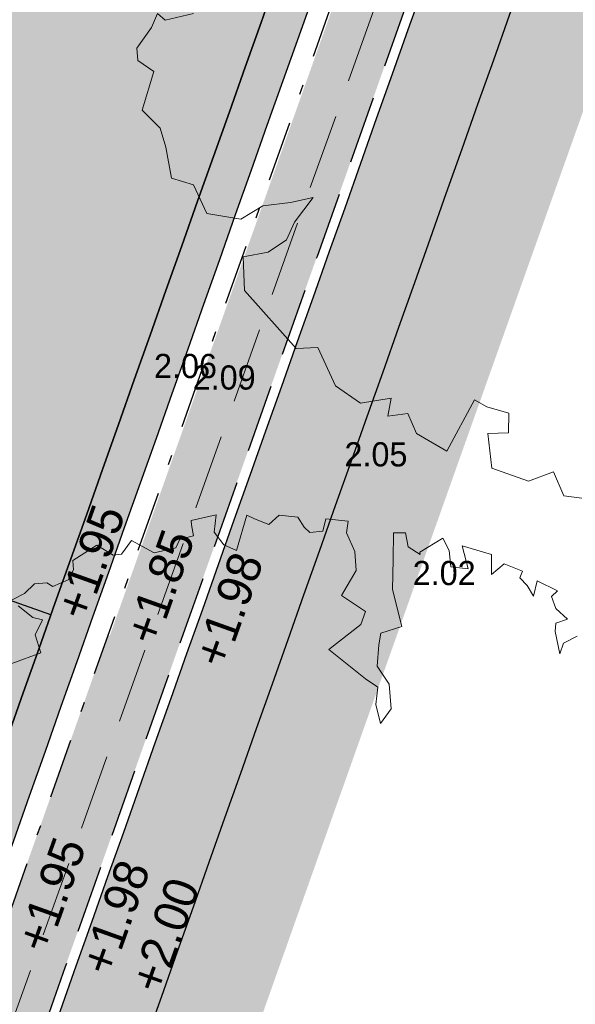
# Model space of a CAD drawing. Header units: metres. Extents: x 134157 to 138734, y 451157 to 455772.
# Tile 76 of 256: x 136397.5 to 136403.01, y 453333.26 to 453343.03. Entities that reach past the tile are written whole.
import ezdxf

# ---------------------------------------------------------------- set-up
doc = ezdxf.new("R2010")
doc.units = ezdxf.units.M
doc.linetypes.add('DASHDOT__G2', pattern=[1.2, 0.6, -0.3, 0, -0.3])
doc.linetypes.add('HIDDEN__G5', pattern=[1.125, 0.75, -0.375])
doc.layers.add('-DR-alg-hulplijnen kantverharding asflast nieuwe fietsstraat', color=7, linetype='Continuous', true_color=0xff9429, plot=False)
for name, color, linetype, lineweight in [('-DR-bs-boom', 253, 'Continuous', 13), ('-DR-nw-mk-taludmarkering', 252, 'Continuous', 0), ('-DR-nw-rio-HWA 125', 170, 'HIDDEN__G5', 13), ('-DR-nw-vh-arc-tegels 300x300x45', 253, 'Continuous', 9)]:
    doc.layers.add(name, color=color, linetype=linetype, lineweight=lineweight)
for name, color, linetype in [('-DR-bs-txt-hoogtemaat', 253, 'Continuous'), ('-DR-nw-txt-hoogtemaat', 2, 'Continuous'), ('-DR-nw-vh-band 10x20 ob', 2, 'HIDDEN__G5'), ('-DR-nw-vh-band 5-20x25', 2, 'DASHDOT__G2'), ('-DR-nw-vh-kantverharding', 3, 'Continuous'), ('-DR-nw-vh-scheiding verhardingen', 1, 'Continuous')]:
    doc.layers.add(name, color=color, linetype=linetype)
doc.layers.add('-DR-nw-gr-arc-gras', color=7, linetype='Continuous', true_color=0xb5d5a4)
doc.layers.add('-DR-nw-vh-arc-asfalt fietsstraat rood', color=7, linetype='Continuous', lineweight=9, true_color=0xdfbfc7)
doc.layers.add('-DR-nw-vh-arc-sbs kf bruinrood rabat halfsteens', color=7, linetype='Continuous', lineweight=9, true_color=0xb88485)
doc.layers.add('-DR-nw-vh-arc-halfverharding stabilizer', color=7, linetype='Continuous', lineweight=9, true_color=0xe2e1c1, transparency=0.1)
doc.layers.add('-DR-nw-vh-kantverharding halfverharding stabilizer', color=7, linetype='Continuous', true_color=0xe2e1c1, transparency=0.1)
doc.styles.add('Drong', font='txt', dxfattribs={"height": 1.8})
pattern_1 = [(115.3356253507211, (136419.7180158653, 453326.2367068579), (-0.2236810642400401, -0.1059037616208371), [0.06, -0.187485]), (205.3356253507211, (136419.7180158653, 453326.2367068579), (0.1059037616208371, -0.22368106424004), [0.06, -0.187485])]

# ---------------------------------------------------------------- blocks, each defined once
blk = doc.blocks.new('Boom bestaand 1')
for points in [[(-0.2543983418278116, 0.3953035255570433), (-0.2532710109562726, 0.3814065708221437), (-0.2457557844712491, 0.3746459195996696), (-0.2660470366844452, 0.3787774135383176), (-0.2728107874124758, 0.3821577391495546), (-0.2716834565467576, 0.3934255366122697), (-0.2848353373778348, 0.3874160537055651), (-0.2964840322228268, 0.3881672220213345), (-0.2987384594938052, 0.3953035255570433), (-0.3145206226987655, 0.3821577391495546), (-0.3028719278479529, 0.3735190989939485), (-0.3141447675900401, 0.3720167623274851), (-0.3231631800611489, 0.3686364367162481), (-0.3276722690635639, 0.3731435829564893), (-0.3404482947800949, 0.3607491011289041), (-0.3359389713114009, 0.3464764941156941), (-0.3526397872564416, 0.353711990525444), (-0.3702979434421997, 0.3325317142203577), (-0.3491079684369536, 0.3290017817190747), (-0.3568775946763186, 0.3155875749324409), (-0.37100416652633, 0.3198237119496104), (-0.3837182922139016, 0.3191176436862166), (-0.3801864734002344, 0.2951135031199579), (-0.3780675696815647, 0.2944074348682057), (-0.3886625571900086, 0.2873474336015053), (-0.4013764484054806, 0.2901714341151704), (-0.4056142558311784, 0.2802872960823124), (-0.3837182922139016, 0.2704032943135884), (-0.3589967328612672, 0.2591071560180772), (-0.3250928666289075, 0.2534590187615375), (-0.327212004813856, 0.2336908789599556), (-0.3180296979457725, 0.228042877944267), (-0.3010777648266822, 0.2188648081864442), (-0.2820069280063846, 0.2223948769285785), (-0.2608169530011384, 0.2153347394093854), (-0.2523411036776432, 0.2012146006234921), (-0.2699992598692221, 0.2040386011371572), (-0.2834196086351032, 0.2118046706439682), (-0.2947208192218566, 0.2047446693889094), (-0.3321562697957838, 0.1849765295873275), (-0.3413385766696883, 0.2202768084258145), (-0.350520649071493, 0.2287488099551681), (-0.3724168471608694, 0.2146288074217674), (-0.3879560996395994, 0.2358089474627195), (-0.4042018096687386, 0.2414569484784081), (-0.4225661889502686, 0.2414569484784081), (-0.4315337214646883, 0.2467254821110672), (-0.4415591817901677, 0.229188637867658), (-0.4324549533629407, 0.2223948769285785), (-0.435986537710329, 0.2110987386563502), (-0.4423434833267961, 0.2082747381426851), (-0.4530205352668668, 0.2066837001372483), (-0.4612717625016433, 0.1920817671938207), (-0.457176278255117, 0.18003446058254), (-0.4670650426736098, 0.170150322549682), (-0.472715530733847, 0.1652082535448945), (-0.4472877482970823, 0.1440281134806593), (-0.4564700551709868, 0.1355561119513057), (-0.4705966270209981, 0.1320260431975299), (-0.4840167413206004, 0.1397921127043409), (-0.4882547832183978, 0.1171998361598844), (-0.4847231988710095, 0.1157878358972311), (-0.4748346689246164, 0.1136699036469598), (-0.4769535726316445, 0.1009617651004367), (-0.4713028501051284, 0.09460769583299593), (-0.4748346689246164, 0.0748395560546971), (-0.4931990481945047, 0.06071941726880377), (-0.4854294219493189, 0.04730521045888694), (-0.4875485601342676, 0.04024520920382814), (-0.5016751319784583, 0.03036107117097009), (-0.4974370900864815, 0.00494493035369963), (-0.4896674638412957, 0.002120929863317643), (-0.4832352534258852, -0.006023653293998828), (-0.4832352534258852, -0.0211265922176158), (-0.4885680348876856, -0.02468023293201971), (-0.4921233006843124, -0.03534115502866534), (-0.4876793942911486, -0.04689045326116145), (-0.4867905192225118, -0.05932826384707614)], [(-0.4796799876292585, -0.05666299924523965), (-0.4645700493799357, -0.04866734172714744), (-0.459237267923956, -0.04156006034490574), (-0.449460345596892, -0.05310935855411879), (-0.4325726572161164, -0.05488624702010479), (-0.4341562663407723, -0.082442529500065)], [(-0.1072582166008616, -0.4238359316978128), (-0.1116481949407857, -0.448814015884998), (-0.1194152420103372, -0.4525269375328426), (-0.1102974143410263, -0.4619780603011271), (-0.09917651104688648, -0.4806846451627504), (-0.0889794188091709, -0.4840821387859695), (-0.07470325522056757, -0.4752485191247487), (-0.04819058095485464, -0.4976722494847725), (-0.02779592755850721, -0.489518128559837), (-0.01080061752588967, -0.4915566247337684), (0.01571205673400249, -0.4976722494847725), (0.02862852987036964, -0.4827231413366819), (0.05582116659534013, -0.4820436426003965), (0.071993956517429, -0.4570290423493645), (0.06901628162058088, -0.4348673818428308), (0.07565379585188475, -0.4119102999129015), (0.07964846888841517, -0.3923569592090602), (0.09273351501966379, -0.4155685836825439), (0.1039107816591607, -0.4277820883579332), (0.107454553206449, -0.4465849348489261), (0.1024933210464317, -0.4680038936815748), (0.1298861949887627, -0.4784885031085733), (0.1932751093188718, -0.4575098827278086), (0.2000920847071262, -0.4399570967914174), (0.2363148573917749, -0.4392229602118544), (0.2586511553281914, -0.4253239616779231), (0.2652219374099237, -0.3991058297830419), (0.2784183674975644, -0.4080994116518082), (0.2832172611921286, -0.3913114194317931), (0.3018123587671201, -0.3913114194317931), (0.326405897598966, -0.3733243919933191), (0.2952141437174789, -0.333752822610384), (0.3048114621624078, -0.3265580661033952), (0.3174374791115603, -0.3112487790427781), (0.3330041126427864, -0.3181641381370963), (0.326405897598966, -0.3349519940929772), (0.3551905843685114, -0.3435858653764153), (0.3780989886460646, -0.3188560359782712), (0.379279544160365, -0.2960093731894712), (0.401676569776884, -0.2960093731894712), (0.4096398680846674, -0.282577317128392)]]:
    blk.add_lwpolyline(points)
blk = doc.blocks.new('*U144')
at = {"layer": '-DR-nw-mk-taludmarkering', "flags": 128}
for points, const_width in [([(-3.417149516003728, 2.48306044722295), (-3.75094889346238, 1.540416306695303)], 0.1), ([(-2.851563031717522, 2.28278082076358), (-3.185362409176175, 1.340136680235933)], 0.1), ([(-2.285976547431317, 2.082501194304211), (-2.619775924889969, 1.139857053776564)], 0.1), ([(-1.720390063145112, 1.882221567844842), (-2.054189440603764, 0.9395774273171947)], 0.1), ([(-3.36801583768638, 1.723069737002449), (-3.468155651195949, 1.440276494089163)], 0.1), ([(-1.154803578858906, 1.681941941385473), (-1.488602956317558, 0.7392978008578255)], 0.1), ([(0.03337993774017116, 0.0942644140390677), (-3.925725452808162, 1.496221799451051)], 0.2), ([(-2.802429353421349, 1.522790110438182), (-2.902569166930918, 1.239996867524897)], 0.1), ([(-0.5892170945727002, 1.481662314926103), (-0.9230164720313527, 0.5390181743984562)], 0.1), ([(-2.236842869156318, 1.322510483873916), (-2.336982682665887, 1.03971724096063)], 0.1), ([(-0.02363061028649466, 1.281382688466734), (-0.3574299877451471, 0.338738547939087)], 0.1), ([(-1.671256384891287, 1.122230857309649), (-1.771396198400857, 0.8394376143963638)], 0.1), ([(-1.105669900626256, 0.9219512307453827), (-1.205809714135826, 0.6391579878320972)], 0.1), ([(-0.5400834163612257, 0.7216716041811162), (-0.640223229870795, 0.4388783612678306)], 0.1), ([(0.02550306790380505, 0.5213919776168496), (-0.07463674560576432, 0.2385987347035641)], 0.1)]:
    blk.add_lwpolyline(points, dxfattribs=dict(at, const_width=const_width))
at = {"layer": '-DR-nw-vh-scheiding verhardingen', "linetype": 'ByBlock', "flags": 128}
for points in [[(0.5006990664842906, 1.413966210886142), (-3.458406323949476, 2.81592359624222)], [(0, 0), (-3.959105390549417, 1.401957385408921)]]:
    blk.add_lwpolyline(points, dxfattribs=at)

msp = doc.modelspace()

# ---------------------------------------------------------------- hatches: boundary and pattern name
at = {"layer": '-DR-nw-gr-arc-gras', "transparency": 33554687}
h = msp.add_hatch(dxfattribs=at)
h.set_pattern_fill('AGR-BOLLEN', color=256, scale=0.1, pattern_type=2)
h.set_pattern_definition(pattern_1)
edge = h.paths.add_edge_path()
edge.add_arc((-7000776.809524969, 3043164.567559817), 7592527.997363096, 340.0567505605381, 340.0572256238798)
edge.add_line((136455.7815594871, 453494.2542758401), (136455.1236032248, 453494.4934109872))
edge.add_arc((380495.2223584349, 364992.5484406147), 259592.3035530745, 160.0666568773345, 160.0804453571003)
edge.add_line((136433.832290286, 453435.7615323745), (136433.813485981, 453435.768343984))
edge.add_line((136433.813485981, 453435.768343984), (136432.1794965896, 453431.2550945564))
edge.add_line((136432.1794965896, 453431.2550945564), (136432.198303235, 453431.2482893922))
edge.add_line((136432.198303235, 453431.2482893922), (136431.6776287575, 453429.8696050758))
edge.add_line((136431.6776287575, 453429.8696050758), (136432.3363505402, 453429.6312341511))
edge.add_line((136432.3363505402, 453429.6312341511), (136434.3092713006, 453435.0765756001))
h = msp.add_hatch(dxfattribs=at)
h.set_pattern_fill('AGR-BOLLEN', color=256, scale=0.1, pattern_type=2)
h.set_pattern_definition(pattern_1)
edge = h.paths.add_edge_path()
edge.add_line((136383.2134454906, 453288.9019834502), (136370.3107921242, 453255.8015622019))
edge.add_line((136370.3107921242, 453255.8015622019), (136371.2564993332, 453255.4863635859))
edge.add_line((136371.2564993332, 453255.4863635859), (136384.1510128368, 453288.5538067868))
edge.add_line((136384.1510128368, 453288.5538067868), (136396.0961381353, 453322.3793146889))
edge.add_arc((144469.9212397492, 450472.5629594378), 8562.015243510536, 160.31249212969, 160.5585073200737, ccw=False)
edge.add_arc((136275.9270339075, 453000.1713109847), 380.646841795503, 69.38656361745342, 69.63257880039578, ccw=False)
edge.add_arc((138171.7297984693, 452736.5348694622), 1867.673052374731, 160.368791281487, 160.6148064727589, ccw=False)
edge.add_arc((136543.2276384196, 453720.0757027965), 379.2681389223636, 249.6101479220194, 249.85616311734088, ccw=False)
edge.add_arc((139775.6477578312, 452174.23586996), 3568.915535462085, 160.2709000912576, 160.5169152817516, ccw=False)
edge.add_line((136416.2303610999, 453379.0067418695), (136415.2888679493, 453379.3437739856))
edge.add_arc((149594.404130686, 448661.5345121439), 13998.09999034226, 160.3038426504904, 160.5498578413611)
edge.add_line((136395.1532065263, 453322.7123011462), (136383.2134454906, 453288.9019834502))
h = msp.add_hatch(dxfattribs=at)
h.set_pattern_fill('AGR-BOLLEN', color=256, scale=0.1, pattern_type=2)
h.set_pattern_definition(pattern_1)
edge = h.paths.add_edge_path()
edge.add_line((136398.3948542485, 453336.9145987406), (136398.3760025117, 453336.9212779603))
edge.add_line((136398.3760025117, 453336.9212779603), (136396.7737873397, 453332.3966510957))
edge.add_line((136396.7737873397, 453332.3966510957), (136396.7926424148, 453332.3899779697))
edge.add_arc((149594.4041398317, 448661.5345083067), 13999.780000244, 160.5102768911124, 160.5498578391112)
edge.add_line((136393.569081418, 453323.2717183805), (136392.3202201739, 453319.7948465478))
edge.add_line((136392.3202201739, 453319.7948465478), (136392.9806538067, 453319.5612542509))
edge.add_line((136392.9806538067, 453319.5612542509), (136394.2102749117, 453323.0452875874))
edge.add_arc((149594.4041308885, 448661.5345120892), 13999.09999055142, 160.3699688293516, 160.5498578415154, ccw=False)
edge.add_line((136408.9108490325, 453364.4663061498), (136408.2710879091, 453364.6967628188))
edge.add_arc((149594.4041402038, 448661.5345090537), 13999.780000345, 160.3699600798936, 160.4906326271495)
at = {"layer": '-DR-nw-vh-arc-asfalt fietsstraat rood', "transparency": 33554687}
h = msp.add_hatch(color=256, dxfattribs=at)
h.dxf.hatch_style = 1
h.paths.add_polyline_path([(136392.9844638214, 453323.4781699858, -0.0007849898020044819), (136407.6878282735, 453364.9070308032), (136403.7367146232, 453366.3314268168, 0.0007852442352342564), (136389.0241510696, 453324.8767131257), (136377.1192577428, 453291.1651317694), (136369.7581975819, 453272.2810941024), (136373.7105919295, 453270.856236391), (136381.0570405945, 453289.7027897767)])
at = {"layer": '-DR-nw-vh-arc-halfverharding stabilizer'}
h = msp.add_hatch(dxfattribs=at)
h.set_pattern_fill('GRAVEL', color=256, scale=0.03)
h.set_pattern_definition([(228.0127875, (0.54864, 0.7619999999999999), (-6.096000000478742, -6.857999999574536), [0.102516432, -10.1491450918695]), (184.969741, (0.4800599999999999, 0.6858), (9.143999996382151, 0.7620000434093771), [0.175921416, -17.41621466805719]), (132.5104471, (0.3048, 0.6705599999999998), (7.620000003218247, -8.381999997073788), [0.124044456, -12.28041683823]), (267.273689, (0.00762, 0.4800599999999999), (0.7620000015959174, 15.23999999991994), [0.160201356, -15.8599312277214]), (292.83365418, (0, 0.32004), (-3.810000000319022, 9.143999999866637), [0.15709011, -15.5519423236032]), (357.2736889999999, (0.06096, 0.17526), (-15.23999999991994, 0.7620000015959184), [0.160201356, -15.8599312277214]), (37.69424047, (0.22098, 0.16764), (-9.905999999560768, -7.620000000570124), [0.211858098, -20.9739345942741]), (72.25532837, (0.38862, 0.29718), (5.334000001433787, 16.76399999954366), [0.200015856, -19.8015769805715]), (121.42956562, (0.4495799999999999, 0.48768), (-6.096000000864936, 9.905999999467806), [0.1607439, -15.9136637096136]), (175.2363583, (0.36576, 0.6248400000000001), (8.381999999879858, -0.7620000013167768), [0.183513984, -8.992181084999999]), (222.3974378, (0.18288, 0.64008), (-9.143999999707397, -8.382000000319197), [0.237323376, -23.4950317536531]), (138.81407483, (0.7619999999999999, 0.47244), (-5.333999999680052, 4.572000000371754), [0.08100136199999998, -8.0191697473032]), (171.4692344, (0.70104, 0.52578), (9.906000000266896, -1.523999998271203), [0.154104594, -15.256391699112]), (225, (0.54864, 0.54864), (-1.06581410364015e-16, -0.7620000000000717), [0.107762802, -0.9698679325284]), (203.19859051, (0.4953, 0.64008), (3.810000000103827, 1.5239999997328), [0.05803239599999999, -5.745186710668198]), (291.80140949, (0.44196, 0.61722), (-0.7620000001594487, 2.285999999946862), [0.082069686, -4.021425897]), (30.96375653, (0.47244, 0.5410200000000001), (2.286000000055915, 1.523999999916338), [0.133295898, -4.309889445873]), (161.56505118, (0.5867399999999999, 0.6096), (1.524000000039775, -0.761999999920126), [0.096386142, -2.3132694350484]), (16.389540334, (0, 0.61722), (7.620000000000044, 2.286000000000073), [0.1350264, -13.3676480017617]), (70.34617594, (0.12954, 0.65532), (-3.048000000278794, -8.381999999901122), [0.113279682, -11.21466470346]), (293.19859051, (0.5867399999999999, 0.7619999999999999), (-1.523999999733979, 3.810000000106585), [0.11606403, -5.687155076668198]), (343.6104596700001, (0.6324599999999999, 0.65532), (-7.620000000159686, 2.285999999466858), [0.1350264, -13.367648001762]), (339.44395478, (0, 0.14478), (-3.809999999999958, 1.524000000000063), [0.1302105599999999, -6.3803202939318]), (294.7751406, (0.12192, 0.09906), (-3.810000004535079, 8.381999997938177), [0.109101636, -10.801078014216]), (66.80140949, (0.59436, 0), (1.523999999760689, 3.810000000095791), [0.11606403, -5.687155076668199]), (17.35402464, (0.64008, 0.10668), (-9.905999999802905, -3.048000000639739), [0.127734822, -12.64571279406]), (69.44395478, (0.22098, 0), (-1.524000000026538, -3.809999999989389), [0.06510527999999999, -6.445425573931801]), (101.309932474, (0.54864, 0), (-0.7620000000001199, 3.048000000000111), [0.03885437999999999, -3.8465984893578]), (165.963756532, (0.5410200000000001, 0.0381), (2.285999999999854, -0.7619999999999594), [0.15709011, -2.9847163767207]), (186.00900596, (0.38862, 0.0762), (7.61999999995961, 0.762000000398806), [0.1455801, -14.4124094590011]), (303.69006753, (0.47244, 0.47244), (-0.7620000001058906, 1.523999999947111), [0.109897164, -2.637532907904]), (353.15722659, (0.5334, 0.3809999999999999), (12.9540000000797, -1.523999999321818), [0.191867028, -18.9948027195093]), (60.9453959, (0.7239, 0.35814), (-3.048000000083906, -5.333999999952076), [0.078452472, -7.766817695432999]), (90, (0.7619999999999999, 0.42672), (-0.7619999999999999, 0.7619999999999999), [0.04572, -0.7162799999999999]), (120.25643716, (0.37338, 0.09906), (3.047999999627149, -5.334000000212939), [0.105860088, -10.48018223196]), (48.01278749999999, (0.32004, 0.1905), (6.096000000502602, 6.857999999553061), [0.205032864, -10.0466286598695]), (0, (0.4572, 0.3429), (0.7619999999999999, 0.7619999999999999), [0.19812, -0.5638799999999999]), (325.3048465, (0.65532, 0.3429), (7.620000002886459, -5.333999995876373), [0.120482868, -11.927795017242]), (254.0546040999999, (0.75438, 0.27432), (-0.761999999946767, -3.048000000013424), [0.110948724, -5.4364950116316]), (207.64597536, (0.7239, 0.16764), (-14.478000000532, -7.619999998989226), [0.18064353, -17.8837393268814]), (175.42607874, (0.5638799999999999, 0.08381999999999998), (-9.905999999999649, 0.7619999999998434), [0.191108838, -18.919753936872])])
edge = h.paths.add_edge_path()
edge.add_line((136391.109334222, 453311.2610998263), (136395.1532065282, 453322.7123011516))
edge.add_arc((149594.4041387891, 448661.5345092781), 13998.09999893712, 160.3699834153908, 160.5498578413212, ccw=False)
edge.add_line((136409.8515333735, 453364.1270044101), (136409.0063594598, 453364.4316984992))
edge.add_arc((149014.4532923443, 448866.8502176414), 13383.77867250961, 160.3637691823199, 160.5519250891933)
edge.add_line((136394.3045680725, 453323.0119889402), (136393.041588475, 453319.4336311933))
edge.add_line((136393.041588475, 453319.4336311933), (136392.2868749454, 453319.70056985))
edge.add_line((136392.2868749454, 453319.70056985), (136391.787185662, 453318.286246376))
edge.add_line((136391.787185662, 453318.286246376), (136392.5416575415, 453318.0198819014))
edge.add_line((136392.5416575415, 453318.0198819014), (136392.1254244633, 453316.841217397))
edge.add_line((136392.1254244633, 453316.841217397), (136390.260695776, 453311.5607876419))
edge.add_line((136390.260695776, 453311.5607876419), (136391.109334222, 453311.2610998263))
at = {"layer": '-DR-nw-vh-arc-sbs kf bruinrood rabat halfsteens', "transparency": 33554687}
h = msp.add_hatch(color=256, dxfattribs=at)
h.dxf.hatch_style = 1
h.paths.add_polyline_path([(136389.0241510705, 453324.8767131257, -0.0007852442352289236), (136403.7367146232, 453366.331426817), (136403.3620742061, 453366.4664865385), (136396.0401783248, 453345.8917408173), (136388.6469784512, 453325.0099077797), (136386.4678348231, 453318.8391361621), (136386.3013415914, 453318.3676703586), (136386.1348483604, 453317.8962045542), (136385.9683551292, 453317.4247387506), (136385.801861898, 453316.9532729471), (136385.6353686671, 453316.4818071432), (136385.4688754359, 453316.0103413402), (136385.3023822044, 453315.5388755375), (136385.1358889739, 453315.0674097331), (136384.9693957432, 453314.5959439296), (136384.8029025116, 453314.124478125), (136384.6364092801, 453313.6530123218), (136384.4699160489, 453313.1815465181), (136384.3034228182, 453312.7100807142), (136384.1369295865, 453312.2386149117), (136383.9693720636, 453311.7641353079), (136384.3466298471, 453311.631181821)])
h = msp.add_hatch(color=256, dxfattribs=at)
h.dxf.hatch_style = 1
h.paths.add_polyline_path([(136407.687828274, 453364.9070308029, 0.0007849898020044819), (136392.9844638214, 453323.4781699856), (136388.3078365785, 453310.2351702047), (136388.685070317, 453310.1022251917), (136389.3177686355, 453311.8937867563), (136393.3616364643, 453323.3449754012, -0.0007849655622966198), (136408.0641248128, 453364.7713740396)])
at = {"layer": '-DR-nw-vh-arc-tegels 300x300x45'}
h = msp.add_hatch(dxfattribs=at)
h.set_pattern_fill('AVH-TEGEL_200X200_HALFST', color=256, scale=2, angle=71, pattern_type=2)
h.set_pattern_definition([(71, (0, 0), (-0.05887645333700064, 0.443321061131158), [0.4, -0.4]), (161, (0, 0), (-0.1302272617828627, -0.3782074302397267), [])])
edge = h.paths.add_edge_path()
edge.add_line((136401.7250042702, 453369.0256480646), (136403.5148012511, 453368.3875163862))
edge.add_line((136403.5148012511, 453368.3875163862), (136403.615550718, 453368.6700930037))
edge.add_line((136403.615550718, 453368.6700930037), (136403.8980505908, 453368.5692603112))
edge.add_arc((149594.4041396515, 448661.5345091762), 14005.19999978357, 160.3508874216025, 160.3610484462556, ccw=False)
edge.add_line((136404.7330192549, 453370.908434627), (136404.1680368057, 453371.1104118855))
edge.add_line((136404.1680368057, 453371.1104118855), (136403.3906654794, 453372.1470803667))
edge.add_line((136403.3906654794, 453372.1470803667), (136403.0586526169, 453371.9511448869))
edge.add_line((136403.0586526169, 453371.9511448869), (136402.9177774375, 453371.5548092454))
edge.add_line((136402.9177774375, 453371.5548092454), (136402.43905716, 453370.2079864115))
edge.add_line((136402.43905716, 453370.2079864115), (136400.6958986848, 453370.8275818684))
edge.add_line((136400.6958986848, 453370.8275818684), (136401.3154941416, 453372.5707403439))
edge.add_line((136401.3154941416, 453372.5707403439), (136403.0586526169, 453371.9511448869))
edge.add_line((136403.0586526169, 453371.9511448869), (136403.3679650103, 453372.1773527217))
edge.add_line((136403.3679650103, 453372.1773527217), (136399.81943648, 453376.9021115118))
edge.add_line((136399.81943648, 453376.9021115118), (136398.377, 453372.898))
edge.add_line((136398.377, 453372.898), (136392.789, 453357.451))
edge.add_line((136392.789, 453357.451), (136391.8831152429, 453355.0668620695))
edge.add_line((136391.8831152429, 453355.0668620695), (136391.5102040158, 453355.1741868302))
edge.add_line((136391.5102040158, 453355.1741868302), (136389.1211152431, 453349.0588620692))
edge.add_line((136389.1211152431, 453349.0588620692), (136388.1498519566, 453346.4660627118))
edge.add_line((136388.1498519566, 453346.4660627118), (136392.323, 453344.983))
edge.add_line((136392.323, 453344.983), (136393.8836929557, 453346.9755459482))
edge.add_arc((149595.5369525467, 448664.7103144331), 14007.40006156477, 160.3760695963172, 160.4717964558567, ccw=False)
edge = h.paths.add_edge_path(flags=16)
edge.add_line((136395.806041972, 453358.0750498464), (136397.3160434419, 453357.5375361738))
edge.add_arc((149925.824551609, 448547.491664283), 14358.17132316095, 160.4272143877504, 160.4715156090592)
edge.add_line((136393.6009498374, 453347.0758271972), (136392.0880040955, 453347.6133754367))
edge.add_arc((149259.7091545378, 448780.4030294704), 13654.12334848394, 160.4116925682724, 160.4582820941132, ccw=False)
edge = h.paths.add_edge_path(flags=0)
edge.add_line((136395.7323685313, 453357.5698702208), (136397.0542071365, 453357.0994483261))
edge.add_arc((149595.5367652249, 448664.7103809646), 14007.79986277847, 160.4284339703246, 160.4713872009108)
edge.add_line((136393.5401481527, 453347.2035543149), (136392.2156833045, 453347.6741354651))
edge.add_arc((149594.4042226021, 448661.5344781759), 14009.20008832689, 160.414641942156, 160.4575938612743, ccw=False)
edge = h.paths.add_edge_path(flags=16)
edge.add_arc((142185.3068175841, 451300.103945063), 6144.39241967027, 160.3789094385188, 160.4202360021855, ccw=False)
edge.add_line((136397.6952452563, 453363.3805854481), (136399.2037123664, 453362.8433838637))
edge.add_arc((199932.0091653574, 430753.6083321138), 67435.85751180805, 160.4110290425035, 160.4147943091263)
edge.add_line((136397.7180542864, 453358.6681941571), (136396.2085412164, 453359.2055339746))
edge = h.paths.add_edge_path(flags=0)
edge.add_arc((134405.0716607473, 454070.0876732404), 2114.331958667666, 340.3657892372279, 340.467577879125)
edge.add_line((136397.728991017, 453363.1814591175), (136399.0490716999, 453362.7113464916))
edge.add_arc((134873.1694235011, 453902.9959977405), 1618.708190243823, 340.3689800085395, 340.5019242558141, ccw=False)
edge.add_line((136397.7913347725, 453359.1722828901), (136396.4699950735, 453359.6425272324))

# ---------------------------------------------------------------- linework, layer by layer
at = {"layer": '-DR-alg-hulplijnen kantverharding asflast nieuwe fietsstraat'}
for points in [[(136615.5574884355, 453953.711278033), (136612.5988155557, 453946.9774368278), (136593.3968481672, 453893.9480587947), (136588.980006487, 453881.7567302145), (136586.9296896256, 453874.6504554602, -0.01588767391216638), (136585.9525370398, 453871.6277406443), (136586.3288476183, 453871.4914783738), (136577.7383367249, 453847.7673755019, 0.004101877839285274), (136569.551446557, 453824.5650928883, -0.004267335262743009), (136561.0217986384, 453800.4168774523), (136429.6486940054, 453438.3572199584, 0.002151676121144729), (136389.0241510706, 453324.8767131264), (136377.1192577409, 453291.1651317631), (136363.7665480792, 453256.9101376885), (136359.0794775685, 453243.6375652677)], [(136615.5574884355, 453953.711278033), (136612.5988155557, 453946.9774368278), (136593.3968481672, 453893.9480587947), (136588.980006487, 453881.7567302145), (136586.9296896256, 453874.6504554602, -0.01588767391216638), (136585.9525370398, 453871.6277406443), (136586.3288476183, 453871.4914783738), (136577.7383367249, 453847.7673755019, 0.004101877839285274), (136569.551446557, 453824.5650928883, -0.004267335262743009), (136561.0217986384, 453800.4168774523), (136429.6486940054, 453438.3572199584, 0.002151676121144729), (136389.0241510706, 453324.8767131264), (136377.1192577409, 453291.1651317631), (136363.7665480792, 453256.9101376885), (136363.728095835, 453256.80125087)], [(136620.467022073, 453951.9335331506), (136618.8898399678, 453946.4661328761, -0.01664357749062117), (136617.8615883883, 453943.301182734), (136595.3671784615, 453881.1791853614, -0.01664357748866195), (136594.1306749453, 453878.0896433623), (136591.8416891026, 453872.87998761, 0.01163646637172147), (136590.9554707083, 453870.7283732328), (136590.605185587, 453869.7904456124), (136590.2290830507, 453869.9266325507), (136581.6874133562, 453846.3374126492, 0.004101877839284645), (136573.5234525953, 453823.2001137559, -0.004267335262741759), (136564.9699280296, 453798.9843013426), (136433.5968233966, 453436.9246438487, 0.002151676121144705), (136392.9844638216, 453323.4781699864), (136381.0570405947, 453289.7027897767), (136367.704330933, 453255.4477957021), (136363.0397903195, 453242.2390221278)], [(136620.467022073, 453951.9335331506), (136618.8898399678, 453946.4661328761, -0.01664357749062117), (136617.8615883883, 453943.301182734), (136595.3671784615, 453881.1791853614, -0.01664357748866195), (136594.1306749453, 453878.0896433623), (136591.8416891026, 453872.87998761, 0.01163646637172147), (136590.9554707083, 453870.7283732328), (136590.605185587, 453869.7904456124), (136590.2290830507, 453869.9266325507), (136581.6874133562, 453846.3374126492, 0.004101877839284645), (136573.5234525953, 453823.2001137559, -0.004267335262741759), (136564.9699280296, 453798.9843013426), (136433.5968233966, 453436.9246438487, 0.002151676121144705), (136392.9844638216, 453323.4781699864), (136381.0570405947, 453289.7027897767), (136367.704330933, 453255.4477957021), (136367.6831793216, 453255.3878998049)]]:
    msp.add_lwpolyline(points, format="xyb", dxfattribs=at)
at = {"layer": '-DR-nw-rio-HWA 125', "flags": 128}
msp.add_lwpolyline([(136393.9482191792, 453323.3519115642), (136404.0640880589, 453351.6598860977)], dxfattribs=at)
at = {"layer": '-DR-nw-vh-band 10x20 ob', "ltscale": 0.9}
msp.add_lwpolyline([(136393.0301461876, 453319.703468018), (136394.2102749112, 453323.0452875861, -0.001068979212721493), (136414.2631114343, 453379.4454112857)], format="xyb", dxfattribs=at)
at = {"layer": '-DR-nw-vh-band 5-20x25'}
msp.add_lwpolyline([(136392.703045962, 453320.8793922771), (136393.550222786, 453323.2783781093, -0.001051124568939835), (136413.2671326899, 453378.7399570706)], format="xyb", dxfattribs=at)
at = {"layer": '-DR-nw-vh-kantverharding'}
for points in [[(136359.0794775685, 453243.6375652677), (136363.7665480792, 453256.9101376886), (136377.1192577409, 453291.1651317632), (136389.0241510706, 453324.8767131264, -0.002151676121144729), (136429.6486940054, 453438.3572199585), (136561.0217986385, 453800.4168774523, 0.004267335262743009), (136569.551446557, 453824.5650928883, -0.004101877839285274), (136577.738336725, 453847.767375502), (136586.3288476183, 453871.4914783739), (136585.9525370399, 453871.6277406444)], [(136363.728095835, 453256.80125087), (136363.7665480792, 453256.9101376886), (136377.1192577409, 453291.1651317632), (136389.0241510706, 453324.8767131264, -0.002151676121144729), (136429.6486940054, 453438.3572199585), (136561.0217986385, 453800.4168774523, 0.004267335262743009), (136569.551446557, 453824.5650928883, -0.004101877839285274), (136577.738336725, 453847.767375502), (136586.3288476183, 453871.4914783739), (136585.9525370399, 453871.6277406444)], [(136363.0397903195, 453242.2390221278), (136367.704330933, 453255.4477957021), (136381.0570405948, 453289.7027897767), (136392.9844638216, 453323.4781699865, -0.002151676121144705), (136433.5968233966, 453436.9246438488), (136564.9699280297, 453798.9843013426, 0.004267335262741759), (136573.5234525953, 453823.2001137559, -0.004101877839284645), (136581.6874133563, 453846.3374126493), (136590.2290830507, 453869.9266325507), (136590.605185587, 453869.7904456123)], [(136367.6831793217, 453255.3878998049), (136367.704330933, 453255.4477957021), (136381.0570405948, 453289.7027897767), (136392.9844638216, 453323.4781699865, -0.002151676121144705), (136433.5968233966, 453436.9246438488), (136564.9699280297, 453798.9843013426, 0.004267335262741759), (136573.5234525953, 453823.2001137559, -0.004101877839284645), (136581.6874133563, 453846.3374126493), (136590.2290830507, 453869.9266325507), (136590.605185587, 453869.7904456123)], [(136392.187695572, 453320.0206781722), (136393.3616364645, 453323.3449754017, -0.002151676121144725), (136433.9728357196, 453436.7882080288), (136565.3459403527, 453798.8478655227, 0.004267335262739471), (136573.9017388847, 453823.0701157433, -0.004101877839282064), (136582.0635158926, 453846.2012257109), (136590.4689986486, 453869.4143430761)], [(136388.645266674, 453325.0050604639, -0.002151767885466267), (136429.2726816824, 453438.4936557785), (136433.4882348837, 453450.1115721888)], [(136393.0411372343, 453319.4342793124), (136394.3045680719, 453323.0119889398, -0.001073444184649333), (136414.4415241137, 453379.6471028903, -0.001073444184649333)]]:
    msp.add_lwpolyline(points, format="xyb", dxfattribs=at)
at = {"layer": '-DR-nw-vh-kantverharding halfverharding stabilizer'}
msp.add_lwpolyline([(136370.2625884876, 453255.6779007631), (136383.2134454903, 453288.9019834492), (136395.1532065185, 453322.7123011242, -0.001073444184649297), (136415.2888679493, 453379.3437739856), (136415.7944574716, 453380.7558907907, -0.001051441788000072), (136435.7588942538, 453436.1401378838), (136510.2738295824, 453641.50067982)], format="xyb", dxfattribs=at)

# ---------------------------------------------------------------- block references
at = {"layer": '-DR-bs-boom', "rotation": 293.3958673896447}
for p, xscale, yscale in [((136404.1889999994, 453343.8950000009), 11.5, 11.5), ((136400.1520000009, 453332.6160000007), 11, 11)]:
    msp.add_blockref('Boom bestaand 1', p, dxfattribs=dict(at, xscale=xscale, yscale=yscale))
at = {"layer": '-DR-nw-mk-taludmarkering'}
msp.add_blockref('*U144', (136397.3095617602, 453335.707682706), dxfattribs=at)

# ---------------------------------------------------------------- texts
at = {"layer": '-DR-bs-txt-hoogtemaat', "color": 253, "char_height": 0.24, "attachment_point": 7, "style": 'Drong'}
for s, insert in [('2.06', (136398.833, 453339.4679999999, 2.061)), ('2.09', (136399.217, 453339.3539999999, 2.09)), ('2.05', (136400.723, 453338.591, 2.049)), ('2.02', (136401.4, 453337.413, 2.019))]:
    msp.add_mtext(s, dxfattribs=dict(at, insert=insert))
at = {"layer": '-DR-nw-txt-hoogtemaat', "style": 'Drong'}
for s, p in [('+1.95', (136398.1662246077, 453337.0471693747)), ('+1.85', (136398.8562173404, 453336.800600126)), ('+1.98', (136399.5372981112, 453336.574434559)), ('+1.95', (136397.777830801, 453333.7456993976)), ('+1.98', (136398.4132128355, 453333.5196368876)), ('+2.00', (136398.9069154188, 453333.3432120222))]:
    msp.add_text(s, height=0.34, rotation=70.33562535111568, dxfattribs=at).set_placement(p)

doc.saveas('drawing.dxf')
